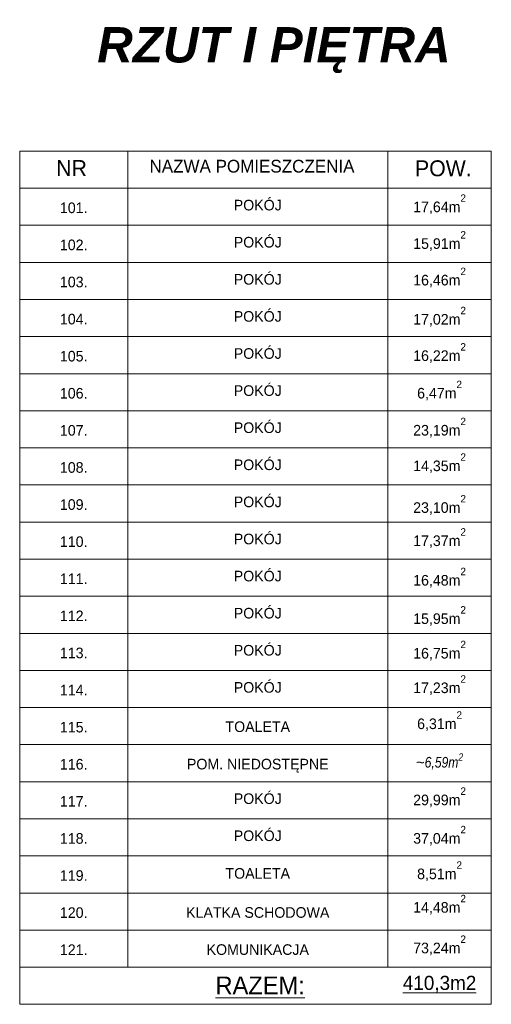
# Model space of a CAD drawing. Header units: metres. Extents: x 7506757 to 756746378, y 5735207 to 582114514.
# Tile 168 of 256: x 7721291 to 7727969, y 5862584 to 5876518. Entities that reach past the tile are written whole.
import ezdxf

# ---------------------------------------------------------------- set-up
doc = ezdxf.new("R2010")
doc.units = ezdxf.units.M
doc.header["$MEASUREMENT"] = 0
for name, color, linetype, lineweight in [('046', 7, 'CONTINUOUS', 18), ('2D - Ogolne1', 7, 'CONTINUOUS', 13), ('2D - Ogolne46', 7, 'CONTINUOUS', 18), ('m_ociany1', 7, 'CONTINUOUS', 13), ('opis1', 7, 'CONTINUOUS', 13)]:
    doc.layers.add(name, color=color, linetype=linetype, lineweight=lineweight)
doc.styles.add('GENERATED_STYLE_1', font='arial.ttf')
doc.styles.add('GENERATED_STYLE_2', font='txt')
doc.styles.add('GENERATED_STYLE_3', font='arialbi.ttf')
doc.styles.add('GENERATED_STYLE_4', font='txt')

msp = doc.modelspace()

# ---------------------------------------------------------------- linework, layer by layer
at = {"layer": 'm_ociany1', "linetype": 'Continuous'}
for p, q in [((7721290.8, 5874658.5), (7727968.6, 5874658.5)), ((7721290.8, 5874658.5), (7721290.8, 5862583.5)), ((7722820.6, 5874658.5), (7722820.6, 5863108.5)), ((7726503.2, 5874658.5), (7726503.2, 5863108.5)), ((7727968.6, 5874658.5), (7727968.6, 5862583.5)), ((7721290.8, 5874133.5), (7727968.6, 5874133.5)), ((7721290.8, 5873608.5), (7727968.6, 5873608.5)), ((7721290.8, 5873083.5), (7727968.6, 5873083.5)), ((7721290.8, 5872558.5), (7727968.6, 5872558.5)), ((7721290.8, 5872033.5), (7727968.6, 5872033.5)), ((7721290.8, 5871508.5), (7727968.6, 5871508.5)), ((7721290.8, 5870983.5), (7727968.6, 5870983.5)), ((7721290.8, 5870458.5), (7727968.6, 5870458.5)), ((7721290.8, 5869933.5), (7727968.6, 5869933.5)), ((7721290.8, 5869408.5), (7727968.6, 5869408.5)), ((7721290.8, 5868883.5), (7727968.6, 5868883.5)), ((7721290.8, 5868358.5), (7727968.6, 5868358.5)), ((7721290.8, 5867833.5), (7727968.6, 5867833.5)), ((7721290.8, 5867308.5), (7727968.6, 5867308.5)), ((7721290.8, 5866783.5), (7727968.6, 5866783.5)), ((7721290.8, 5866258.5), (7727968.6, 5866258.5)), ((7721290.8, 5865733.5), (7727968.6, 5865733.5)), ((7721290.8, 5865208.5), (7727968.6, 5865208.5)), ((7721290.8, 5864683.5), (7727968.6, 5864683.5)), ((7721290.8, 5864158.5), (7727968.6, 5864158.5)), ((7721290.8, 5863633.5), (7727968.6, 5863633.5)), ((7721290.8, 5863108.5), (7727968.6, 5863108.5)), ((7721290.8, 5863108.5), (7727968.6, 5863108.5)), ((7721290.8, 5863108.5), (7727968.6, 5863108.5)), ((7721290.8, 5862583.5), (7727968.6, 5862583.5))]:
    msp.add_line(p, q, dxfattribs=at)

# ---------------------------------------------------------------- texts
at = {"layer": '046', "linetype": 'Continuous', "insert": (7727393, 5875761.7), "char_height": 500, "attachment_point": 9, "style": 'GENERATED_STYLE_3'}
msp.add_mtext('{RZUT I PIĘTRA}', dxfattribs=at)
at = {"layer": '2D - Ogolne1', "linetype": 'Continuous', "insert": (7727235.9, 5865883), "char_height": 150, "attachment_point": 8, "style": 'GENERATED_STYLE_1'}
msp.add_mtext('\\A1;{\\fArial|b0|i0|c238|p38;~\\fArial Narrow Europa Środkowa|b0|i1|c0|p34;6,59m\\A1{\\H0.7x;\\S2^  ;}}', dxfattribs=at)
at = {"layer": '2D - Ogolne46', "linetype": 'Continuous'}
for s, insert, char_height, attachment_point, style in [('{POW.}', (7726888.2, 5874299.7), 225, 7, 'GENERATED_STYLE_4'), ('{17,64m\\A1{\\H0.7x;\\S2^  ;}}', (7727235.9, 5873766.2), 150, 8, 'GENERATED_STYLE_2'), ('{15,91m\\A1{\\H0.7x;\\S2^  ;}}', (7727235.9, 5873246.4), 150, 8, 'GENERATED_STYLE_2'), ('{16,46m\\A1{\\H0.7x;\\S2^  ;}}', (7727235.9, 5872729.6), 150, 8, 'GENERATED_STYLE_2'), ('{17,02m\\A1{\\H0.7x;\\S2^  ;}}', (7727235.9, 5872175), 150, 8, 'GENERATED_STYLE_2'), ('{16,22m\\A1{\\H0.7x;\\S2^  ;}}', (7727235.9, 5871660.6), 150, 8, 'GENERATED_STYLE_2'), ('{6,47m\\A1{\\H0.7x;\\S2^  ;}}', (7727235.9, 5871129.5), 150, 8, 'GENERATED_STYLE_2'), ('{23,19m\\A1{\\H0.7x;\\S2^  ;}}', (7727235.9, 5870605.2), 150, 8, 'GENERATED_STYLE_2'), ('{14,35m\\A1{\\H0.7x;\\S2^  ;}}', (7727235.9, 5870101.1), 150, 8, 'GENERATED_STYLE_2'), ('{23,10m\\A1{\\H0.7x;\\S2^  ;}}', (7727235.9, 5869510.7), 150, 8, 'GENERATED_STYLE_2'), ('{17,37m\\A1{\\H0.7x;\\S2^  ;}}', (7727235.9, 5869041.3), 150, 8, 'GENERATED_STYLE_2'), ('{16,48m\\A1{\\H0.7x;\\S2^  ;}}', (7727235.9, 5868481.7), 150, 8, 'GENERATED_STYLE_2'), ('{15,95m\\A1{\\H0.7x;\\S2^  ;}}', (7727235.9, 5867938.5), 150, 8, 'GENERATED_STYLE_2'), ('{16,75m\\A1{\\H0.7x;\\S2^  ;}}', (7727235.9, 5867449), 150, 8, 'GENERATED_STYLE_2'), ('{17,23m\\A1{\\H0.7x;\\S2^  ;}}', (7727235.9, 5866960), 150, 8, 'GENERATED_STYLE_2'), ('{6,31m\\A1{\\H0.7x;\\S2^  ;}}', (7727235.9, 5866450.7), 150, 8, 'GENERATED_STYLE_2'), ('{29,99m\\A1{\\H0.7x;\\S2^  ;}}', (7727235.9, 5865373.1), 150, 8, 'GENERATED_STYLE_2'), ('{37,04m\\A1{\\H0.7x;\\S2^  ;}}', (7727235.9, 5864828.9), 150, 8, 'GENERATED_STYLE_2'), ('{8,51m\\A1{\\H0.7x;\\S2^  ;}}', (7727235.9, 5864326.5), 150, 8, 'GENERATED_STYLE_2'), ('{14,48m\\A1{\\H0.7x;\\S2^  ;}}', (7727235.9, 5863852.8), 150, 8, 'GENERATED_STYLE_2'), ('{73,24m\\A1{\\H0.7x;\\S2^  ;}}', (7727235.9, 5863277.9), 150, 8, 'GENERATED_STYLE_2')]:
    msp.add_mtext(s, dxfattribs=dict(at, insert=insert, char_height=char_height, attachment_point=attachment_point, style=style))
at = {"layer": 'opis1', "linetype": 'Continuous'}
for s, insert, char_height, attachment_point, style in [('{NR}', (7721807.8, 5874531.1), 225, 1, 'GENERATED_STYLE_4'), ('{NAZWA POMIESZCZENIA}', (7724579.8, 5874534.9), 180, 2, 'GENERATED_STYLE_4'), ('{101.}', (7722055.7, 5873931.2), 150, 2, 'GENERATED_STYLE_2'), ('{POKÓJ}', (7724661.9, 5873969), 150, 2, 'GENERATED_STYLE_2'), ('{POKÓJ}', (7724661.9, 5873444), 150, 2, 'GENERATED_STYLE_2'), ('{102.}', (7722055.7, 5873406.2), 150, 2, 'GENERATED_STYLE_2'), ('{POKÓJ}', (7724661.9, 5872919), 150, 2, 'GENERATED_STYLE_2'), ('{103.}', (7722055.7, 5872881.2), 150, 2, 'GENERATED_STYLE_2'), ('{POKÓJ}', (7724661.9, 5872394), 150, 2, 'GENERATED_STYLE_2'), ('{104.}', (7722055.7, 5872356.2), 150, 2, 'GENERATED_STYLE_2'), ('{105.}', (7722055.7, 5871831.2), 150, 2, 'GENERATED_STYLE_2'), ('{POKÓJ}', (7724661.9, 5871869), 150, 2, 'GENERATED_STYLE_2'), ('{POKÓJ}', (7724661.9, 5871344), 150, 2, 'GENERATED_STYLE_2'), ('{106.}', (7722055.7, 5871306.2), 150, 2, 'GENERATED_STYLE_2'), ('{POKÓJ}', (7724661.9, 5870819), 150, 2, 'GENERATED_STYLE_2'), ('{107.}', (7722055.7, 5870781.2), 150, 2, 'GENERATED_STYLE_2'), ('{POKÓJ}', (7724661.9, 5870294), 150, 2, 'GENERATED_STYLE_2'), ('{108.}', (7722055.7, 5870256.2), 150, 2, 'GENERATED_STYLE_2'), ('{109.}', (7722055.7, 5869731.2), 150, 2, 'GENERATED_STYLE_2'), ('{POKÓJ}', (7724661.9, 5869769), 150, 2, 'GENERATED_STYLE_2'), ('{110.}', (7722055.7, 5869206.2), 150, 2, 'GENERATED_STYLE_2'), ('{POKÓJ}', (7724661.9, 5869244), 150, 2, 'GENERATED_STYLE_2'), ('{POKÓJ}', (7724661.9, 5868719), 150, 2, 'GENERATED_STYLE_2'), ('{111.}', (7722055.7, 5868681.2), 150, 2, 'GENERATED_STYLE_2'), ('{POKÓJ}', (7724661.9, 5868194), 150, 2, 'GENERATED_STYLE_2'), ('{112.}', (7722055.7, 5868156.2), 150, 2, 'GENERATED_STYLE_2'), ('{113.}', (7722055.7, 5867631.2), 150, 2, 'GENERATED_STYLE_2'), ('{POKÓJ}', (7724661.9, 5867669), 150, 2, 'GENERATED_STYLE_2'), ('{114.}', (7722055.7, 5867106.2), 150, 2, 'GENERATED_STYLE_2'), ('{POKÓJ}', (7724661.9, 5867144), 150, 2, 'GENERATED_STYLE_2'), ('{115.}', (7722055.7, 5866581.2), 150, 2, 'GENERATED_STYLE_2'), ('{TOALETA}', (7724661.9, 5866587.6), 150, 2, 'GENERATED_STYLE_2'), ('{116.}', (7722055.7, 5866056.2), 150, 2, 'GENERATED_STYLE_2'), ('{POM. NIEDOSTĘPNE}', (7724661.9, 5866058.1), 150, 2, 'GENERATED_STYLE_2'), ('{POKÓJ}', (7724661.9, 5865569), 150, 2, 'GENERATED_STYLE_2'), ('{117.}', (7722055.7, 5865531.2), 150, 2, 'GENERATED_STYLE_2'), ('{118.}', (7722055.7, 5865006.2), 150, 2, 'GENERATED_STYLE_2'), ('{POKÓJ}', (7724661.9, 5865044), 150, 2, 'GENERATED_STYLE_2'), ('{119.}', (7722055.7, 5864481.2), 150, 2, 'GENERATED_STYLE_2'), ('{TOALETA}', (7724661.9, 5864511.3), 150, 2, 'GENERATED_STYLE_2'), ('{120.}', (7722055.7, 5863956.2), 150, 2, 'GENERATED_STYLE_2'), ('{KLATKA SCHODOWA}', (7724661.9, 5863958.1), 150, 2, 'GENERATED_STYLE_2'), ('{121.}', (7722055.7, 5863431.2), 150, 2, 'GENERATED_STYLE_2'), ('{KOMUNIKACJA}', (7724661.9, 5863433.1), 150, 2, 'GENERATED_STYLE_2'), ('{\\LRAZEM:}', (7724064, 5862976.7), 250, 1, 'GENERATED_STYLE_4'), ('{\\L410,3m2}', (7727235.9, 5862986.8), 200, 2, 'GENERATED_STYLE_4')]:
    msp.add_mtext(s, dxfattribs=dict(at, insert=insert, char_height=char_height, attachment_point=attachment_point, style=style))

doc.saveas('drawing.dxf')
